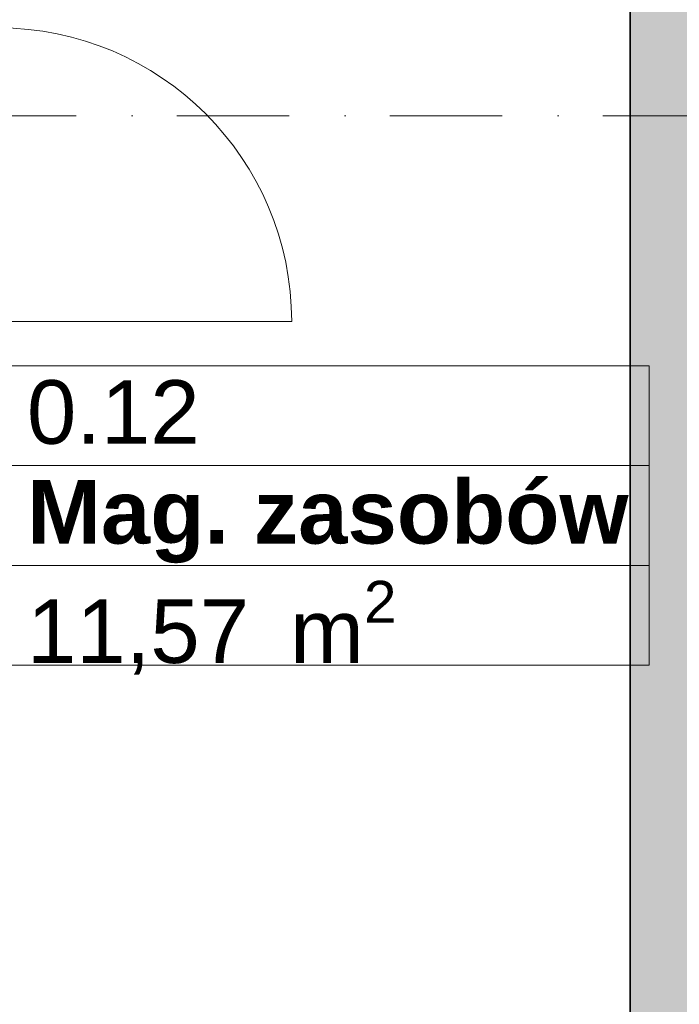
# Model space of a CAD drawing. Header units: millimetres. Extents: x 82175 to 237000, y 24756 to 471700.
# Tile 152 of 256: x 93198 to 95274, y 375854 to 378953. Entities that reach past the tile are written whole.
import ezdxf

# ---------------------------------------------------------------- set-up
doc = ezdxf.new("R2010")
doc.units = ezdxf.units.MM
doc.linetypes.add('Kropki i Kreski', pattern=[6.702778, 3.527778, -1.763889, 0, -1.411111])
for name, color, linetype in [('- strefy pomieszczeń', 8, 'Continuous'), ('Drzwi Archicad', 8, 'Continuous'), ('Konstrukcja - Siatka mod', 8, 'Continuous'), ('Konstrukcja - Ściany zewnętrzne', 8, 'Continuous')]:
    doc.layers.add(name, color=color, linetype=linetype)
doc.styles.add('STYL_AUTOMATYCZNY_1', font='arial.ttf')
doc.styles.add('STYL_AUTOMATYCZNY_2', font='arial.ttf')

msp = doc.modelspace()

# ---------------------------------------------------------------- hatches: boundary and pattern name
at = {"layer": 'Konstrukcja - Ściany zewnętrzne', "linetype": 'Continuous', "lineweight": 13}
msp.add_hatch(color=8, dxfattribs=at).paths.add_polyline_path([(95620, 373701), (95620, 386231), (95120, 386231), (95120, 373701)])

# ---------------------------------------------------------------- linework, layer by layer
at = {"layer": '- strefy pomieszczeń', "color": 8, "linetype": 'Continuous', "lineweight": 13, "ltscale": 100}
for p, q in [((93120.6, 377864.1), (95179.8, 377864.1)), ((95179.8, 377864.1), (95179.8, 377549.8)), ((95179.8, 377549.8), (93120.6, 377549.8)), ((93120.6, 377549.8), (95179.8, 377549.8)), ((95179.8, 377549.8), (95179.8, 377235.5)), ((95179.8, 377235.5), (93120.6, 377235.5)), ((93120.6, 377235.5), (95179.8, 377235.5)), ((95179.8, 377235.5), (95179.8, 376921.2)), ((95179.8, 376921.2), (93120.6, 376921.2))]:
    msp.add_line(p, q, dxfattribs=at)
at = {"layer": 'Drzwi Archicad', "color": 8, "linetype": 'Continuous', "lineweight": 13, "ltscale": 100}
msp.add_line((93129.9, 378003.3), (94053.9, 378003.3), dxfattribs=at)
msp.add_arc((93129.9, 378003.3), 924, 0, 90, dxfattribs=at)
at = {"layer": 'Konstrukcja - Siatka mod', "color": 8, "linetype": 'Kropki i Kreski', "lineweight": 13, "ltscale": 100}
msp.add_line((93022.5, 378651), (122467, 378651), dxfattribs=at)
at = {"layer": 'Konstrukcja - Ściany zewnętrzne', "color": 8, "linetype": 'Continuous', "lineweight": 35, "ltscale": 100, "flags": 128}
msp.add_lwpolyline([(95120, 379716), (95120, 373701)], dxfattribs=at)

# ---------------------------------------------------------------- texts
at = {"layer": '- strefy pomieszczeń', "color": 8, "linetype": 'Continuous', "lineweight": 13, "char_height": 200, "attachment_point": 1}
for s, insert, style in [('\\A1;{\\pql;\\pt0,100;\\fArial|b0|i0|c238|p0;\\W1.000000;0.12\\fArial|b0|i0|c238|p0;\\W1.000000;\\A1{\\H.66x;\\S^  ;}\\fArial|b0|i0|c238|p0;\\W1.000000;\\fArial|b0|i0|c238|p0;\\W1.000000;\\A1{\\H.66x;\\S^  ;}}', (93220.6, 377818.4), 'STYL_AUTOMATYCZNY_1'), ('\\A1;{\\pql;\\pt0,100;\\fArial|b1|i0|c238|p0;\\W1.000000;Mag. zasobów\\fArial|b1|i0|c238|p0;\\W1.000000;\\A1{\\H.66x;\\S^  ;}\\fArial|b1|i0|c238|p0;\\W1.000000;\\fArial|b1|i0|c238|p0;\\W1.000000;\\A1{\\H.66x;\\S^  ;}}', (93220.6, 377504.1), 'STYL_AUTOMATYCZNY_2'), ('\\A1;{\\pql;\\pt0,100;\\fArial|b0|i0|c238|p0;\\W1.000000;11,57\\fArial|b0|i0|c238|p0;\\W1.000000;\\A1{\\H.66x;\\S^  ;}\\fArial|b0|i0|c238|p0;\\W1.000000; m\\fArial|b0|i0|c238|p0;\\W1.000000;\\A1{\\H.66x;\\S2^  ;}}', (93220.6, 377186.9), 'STYL_AUTOMATYCZNY_1')]:
    msp.add_mtext(s, dxfattribs=dict(at, insert=insert, style=style))

doc.saveas('drawing.dxf')
